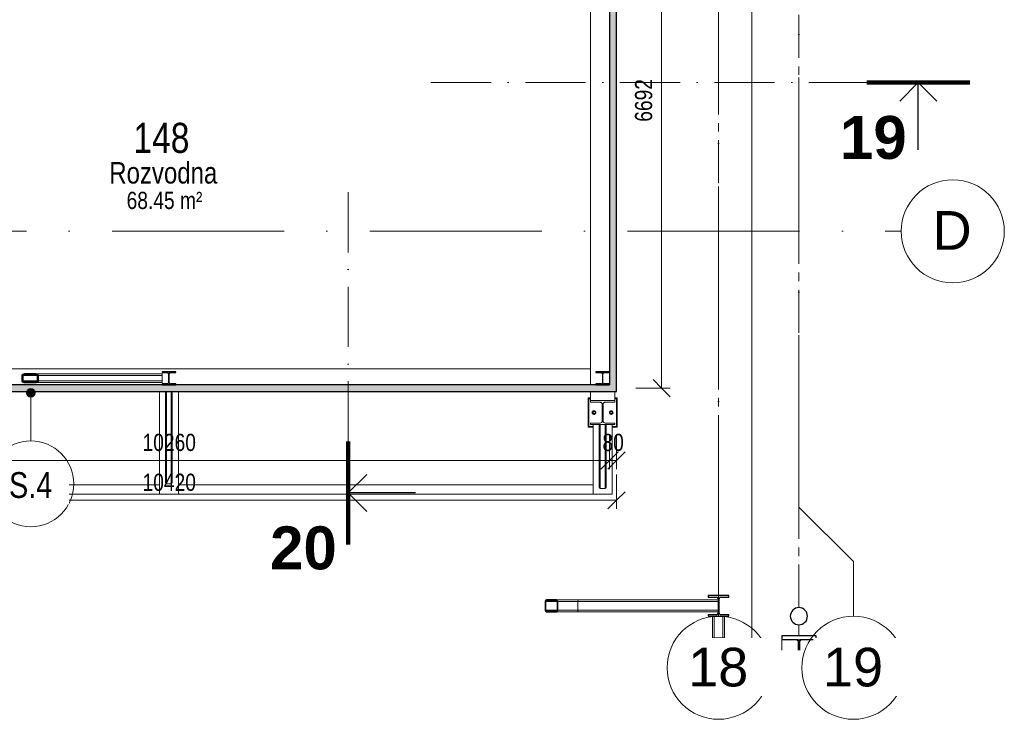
# Model space of a CAD drawing. Header units: millimetres. Extents: x 904 to 77703, y -4799 to 44356.
# Tile 4 of 12: x 28508 to 39971, y 28070 to 36213. Entities that reach past the tile are written whole.
import ezdxf

# ---------------------------------------------------------------- set-up
doc = ezdxf.new("R2010")
doc.units = ezdxf.units.MM
for name, pattern in [('IMPORT-HP_01_CER_B', [800, 500, -100, 100, -100]), ('Čerchovaná 20mm', [3000, 2000, -500, 0, -500]), ('Čerchovaná řez', [1100, 700, -200, 0, -200])]:
    doc.linetypes.add(name, pattern=pattern)
for name, color, linetype, lineweight in [('CA_IMPORTY18', 8, 'Continuous', 9), ('CA_KOTY', 3, 'Continuous', 9), ('CA_KOTY-100', 3, 'Continuous', 9), ('CA_OSY', 5, 'Continuous', 9), ('CA_PSVBUB', 3, 'Continuous', 9), ('CA_REZY', 1, 'Continuous', 25), ('CA_REZYZNACKY', 1, 'Continuous', 9), ('CA_SRAFY', 9, 'Continuous', 25), ('CA_TEXT25', 7, 'Continuous', 9), ('CA_TEXT35', 62, 'Continuous', 9)]:
    doc.layers.add(name, color=color, linetype=linetype, lineweight=lineweight)
doc.styles.add('Arial', font='arial.ttf', dxfattribs={"width": 0.8, "height": 350})
doc.styles.add('Arial_1', font='arial.ttf', dxfattribs={"width": 0.8, "height": 200})
doc.styles.add('Arial_2', font='arial.ttf', dxfattribs={"height": 450})
doc.styles.add('Arial_3', font='arial.ttf', dxfattribs={"width": 0.8, "height": 250})
doc.styles.add('Arial_5', font='arial.ttf', dxfattribs={"width": 0.8, "height": 300})
doc.styles.add('Arial_B', font='arialbd.ttf', dxfattribs={"height": 500})
doc.dimstyles.new('HP_Přímá_-_2_mm_Ariel_1-100_1', dxfattribs={"dimscale": 304.8, "dimtxt": 204.05188, "dimasz": 0.656168, "dimexe": 0.328084, "dimexo": 0.0625, "dimgap": 0.164042, "dimtad": 1, "dimdec": 0, "dimzin": 0, "dimdsep": 46, "dimtxsty": 'Arial_1', "dimblk1": 'OBLIQUE', "dimblk2": 'OBLIQUE', "dimsah": 1, "dimcen": 0.09, "dimazin": 0, "dimtfac": 1, "dimtdec": 4, "dimtix": 1, "dimtmove": 0, "dimatfit": 3, "dimfxl": 0.984252, "dimfxlon": 1, "dimtvp": 1, "dimtolj": 1, "dimtzin": 0, "dimarcsym": 2})

# ---------------------------------------------------------------- blocks, each defined once
blk = doc.blocks.new('Kulatý sloup - Průměr 200mm-1736556-PŮDORYS _6_160_ vestavek V10')
at = {"layer": 'CA_REZY'}
for start, end in [(90, 180), (180, 360), (360, 90)]:
    blk.add_arc((0, 0), 100, start, end, dxfattribs=at)
blk = doc.blocks.new('ocelová kce final - 11542_003_OK-HALA_TaO-2_ET_AciS_2025-05-29_upr_dwg-2597525-PŮDORYS _6_160_ vestavek V10')
at = {"layer": 'CA_IMPORTY18', "color": 57, "linetype": 'IMPORT-HP_01_CER_B'}
for p, q in [((204705, 29510), (204705, 39390)), ((205640, 29370), (205640, 39347)), ((205640, 29040), (205640, 29172))]:
    blk.add_line(p, q, dxfattribs=at)
at = {"layer": 'CA_IMPORTY18', "color": 57}
for p, q in [((205090, 39347), (205090, 28873)), ((205090, 28873), (205090, 39347)), ((203215, 38616), (203215, 31964)), ((203215, 38430), (203215, 32150)), ((193395, 32150), (203215, 32150)), ((203215, 32150), (193395, 32150)), ((203215, 31964), (203215, 32150)), ((196771, 32070), (196607, 32070)), ((196607, 32010), (196771, 32010)), ((198225, 32090), (196748, 32090)), ((196748, 32090), (198225, 32090)), ((196748, 31990), (198225, 31990)), ((196748, 31990), (198225, 31990)), ((196787, 32070), (198225, 32070)), ((196787, 32010), (198225, 32010)), ((198225, 32010), (198225, 32070)), ((198195, 30690), (198195, 31884)), ((198265, 31884), (198265, 30837)), ((198265, 31884), (198265, 30837)), ((198277, 31884), (198277, 30811)), ((198333, 31884), (198333, 30811)), ((198345, 30837), (198345, 31884)), ((198345, 31884), (198345, 30837)), ((198415, 31884), (198415, 30690)), ((203215, 31884), (203215, 31780)), ((203495, 31780), (203495, 31884)), ((203185, 31810), (203215, 31810)), ((203185, 31470), (203185, 31810)), ((203195, 31480), (203195, 31800)), ((203195, 31800), (203215, 31800)), ((203495, 31780), (203215, 31780)), ((203215, 31780), (203215, 31762)), ((203215, 31780), (203495, 31780)), ((203215, 31762), (203326, 31762)), ((203327, 31756), (203319, 31762)), ((203341, 31756), (203327, 31756)), ((203383, 31756), (203369, 31756)), ((203391, 31762), (203383, 31756)), ((203384, 31762), (203495, 31762)), ((203495, 31810), (203525, 31810)), ((203495, 31800), (203515, 31800)), ((203495, 31762), (203495, 31780)), ((203515, 31800), (203515, 31480)), ((203525, 31810), (203525, 31470)), ((203237, 31650), (203255, 31661)), ((203237, 31630), (203237, 31650)), ((203255, 31661), (203273, 31650)), ((203273, 31650), (203273, 31630)), ((203350, 31738), (203350, 31542)), ((203360, 31542), (203360, 31738)), ((203437, 31650), (203455, 31661)), ((203437, 31630), (203437, 31650)), ((203455, 31661), (203473, 31650)), ((203473, 31650), (203473, 31630)), ((203255, 31619), (203237, 31630)), ((203273, 31630), (203255, 31619)), ((203455, 31619), (203437, 31630)), ((203473, 31630), (203455, 31619)), ((203245, 31470), (203185, 31470)), ((203245, 31480), (203195, 31480)), ((203326, 31518), (203215, 31518)), ((203215, 31518), (203215, 31500)), ((203215, 31500), (203495, 31500)), ((203245, 30690), (203245, 31500)), ((203315, 31500), (203315, 30773)), ((203315, 30773), (203315, 31500)), ((203327, 31500), (203327, 30755)), ((203383, 30755), (203383, 31500)), ((203495, 31518), (203384, 31518)), ((203395, 30773), (203395, 31500)), ((203395, 30773), (203395, 31500)), ((203465, 31500), (203465, 30690)), ((203515, 31480), (203465, 31480)), ((203525, 31470), (203465, 31470)), ((203495, 31500), (203495, 31518)), ((193395, 30800), (198195, 30800)), ((198277, 30811), (198333, 30811)), ((198415, 30800), (203245, 30800)), ((203383, 30755), (203327, 30755)), ((193395, 30690), (198195, 30690)), ((198415, 30690), (198195, 30690)), ((198415, 30690), (203245, 30690)), ((203465, 30690), (203245, 30690)), ((202824, 29440), (202695, 29440)), ((203075, 29460), (202812, 29460)), ((203073, 29460), (202812, 29460)), ((203067, 29440), (202833, 29440)), ((203067, 29440), (204700, 29440)), ((203067, 29440), (203067, 29340)), ((204700, 29460), (203073, 29460)), ((203073, 29460), (204700, 29460)), ((202824, 29340), (202695, 29340)), ((202812, 29320), (203076, 29320)), ((203073, 29320), (202812, 29320)), ((203067, 29340), (202833, 29340)), ((203067, 29340), (204700, 29340)), ((203073, 29320), (204700, 29320)), ((203073, 29320), (204700, 29320)), ((204635, 29270), (204635, 28993)), ((204635, 28993), (204635, 29270)), ((204655, 29015), (204655, 29270)), ((204755, 29015), (204755, 29270)), ((204775, 28993), (204775, 29270)), ((204775, 28993), (204775, 29270)), ((204655, 28873), (204655, 29006)), ((204755, 28873), (204755, 29006)), ((205440, 28999), (205610, 28999)), ((205440, 28873), (205440, 28999)), ((205610, 28999), (205630, 28979)), ((205650, 28979), (205670, 28999)), ((205670, 28999), (205840, 28999)), ((205840, 28999), (205840, 28873)), ((204635, 28880), (204635, 28873)), ((204635, 28880), (204635, 28873)), ((204775, 28873), (204775, 28880)), ((204775, 28880), (204775, 28873))]:
    blk.add_line(p, q, dxfattribs=at)
at = {"layer": 'CA_IMPORTY18', "color": 57, "flags": 128}
for points in [[(198225, 32070), (198225, 32080), (198225, 32087), (198225, 32090)], [(198225, 31990), (198225, 31993), (198225, 32000), (198225, 32010)], [(198265, 30837), (198267, 30824), (198271, 30815), (198277, 30811)], [(198333, 30811), (198339, 30815), (198343, 30824), (198345, 30837)], [(203327, 30755), (203319, 30760), (203315, 30773)], [(203395, 30773), (203391, 30760), (203383, 30755)], [(203073, 29460), (203070, 29457), (203068, 29450), (203067, 29440)], [(203067, 29340), (203068, 29330), (203070, 29323), (203073, 29320)]]:
    blk.add_lwpolyline(points, dxfattribs=at)
at = {"layer": 'CA_IMPORTY18', "color": 57}
for centre, radius, start, end in [((203326, 31738), 24, 0, 90), ((203384, 31738), 24, 90, 180), ((203255, 31640), 22, 0, 180), ((203255, 31640), 22, 180, 0), ((203255, 31640), 12, 0, 180), ((203255, 31640), 12, 180, 0), ((203455, 31640), 22, 0, 180), ((203455, 31640), 22, 180, 0), ((203455, 31640), 12, 0, 180), ((203455, 31640), 12, 180, 0), ((203326, 31542), 24, 270, 0), ((203384, 31542), 24, 180, 270)]:
    blk.add_arc(centre, radius, start, end, dxfattribs=at)
at = {"layer": 'CA_REZY'}
for p, q in [((198385, 32116), (198225, 32116)), ((198225, 32116), (198225, 32107)), ((198225, 32107), (198287, 32107)), ((198323, 32107), (198385, 32107)), ((198385, 32107), (198385, 32116)), ((203435, 32116), (203275, 32116)), ((203275, 32116), (203275, 32107)), ((203275, 32107), (203337, 32107)), ((203373, 32107), (203435, 32107)), ((203435, 32107), (203435, 32116)), ((196591, 32070), (196591, 32010)), ((196607, 32010), (196607, 32070)), ((196748, 32090), (196630, 32090)), ((196630, 32082), (196748, 32082)), ((196748, 31998), (196630, 31998)), ((196630, 31990), (196748, 31990)), ((196771, 32070), (196771, 32010)), ((196787, 32010), (196787, 32070)), ((198302, 32092), (198302, 31988)), ((198308, 31988), (198308, 32092)), ((203352, 32092), (203352, 31988)), ((203358, 31988), (203358, 32092)), ((198225, 31973), (198225, 31964)), ((198287, 31973), (198225, 31973)), ((198225, 31964), (198385, 31964)), ((198385, 31973), (198323, 31973)), ((198385, 31964), (198385, 31973)), ((203275, 31973), (203275, 31964)), ((203337, 31973), (203275, 31973)), ((203275, 31964), (203435, 31964)), ((203435, 31973), (203373, 31973)), ((203435, 31964), (203435, 31973)), ((204825, 29510), (204585, 29510)), ((204585, 29510), (204585, 29493)), ((204585, 29493), (204679, 29493)), ((204700, 29472), (204700, 29308)), ((204710, 29308), (204710, 29472)), ((204731, 29493), (204825, 29493)), ((204825, 29493), (204825, 29510)), ((202687, 29440), (202687, 29340)), ((202695, 29340), (202695, 29440)), ((202812, 29460), (202707, 29460)), ((202707, 29452), (202812, 29452)), ((202824, 29440), (202824, 29340)), ((202833, 29340), (202833, 29440)), ((202812, 29328), (202707, 29328)), ((202707, 29320), (202812, 29320)), ((204679, 29287), (204585, 29287)), ((204585, 29287), (204585, 29270)), ((204585, 29270), (204825, 29270)), ((204825, 29287), (204731, 29287)), ((204825, 29270), (204825, 29287)), ((204755, 29015), (204655, 29015)), ((204655, 29006), (204755, 29006)), ((205840, 29040), (205440, 29040)), ((205440, 29040), (205440, 29000)), ((205840, 29000), (205840, 29040)), ((204635, 28993), (204635, 28880)), ((204643, 28880), (204643, 28993)), ((204767, 28993), (204767, 28880)), ((204775, 28880), (204775, 28993)), ((205440, 29000), (205630, 29000)), ((205630, 29000), (205630, 28873)), ((205650, 28873), (205650, 29000)), ((205650, 29000), (205840, 29000))]:
    blk.add_line(p, q, dxfattribs=at)
at = {"layer": 'CA_REZY', "flags": 128}
for points in [[(196630, 32090), (196623, 32090), (196617, 32089), (196611, 32087), (196605, 32085), (196600, 32083), (196596, 32080), (196593, 32077), (196592, 32073), (196591, 32070)], [(196591, 32010), (196592, 32007), (196593, 32003), (196596, 32000), (196600, 31997), (196605, 31995), (196611, 31993), (196617, 31991), (196623, 31990), (196630, 31990)], [(196607, 32070), (196607, 32072), (196608, 32074), (196610, 32076), (196612, 32078), (196615, 32079), (196619, 32080), (196622, 32081), (196626, 32082), (196630, 32082)], [(196630, 31998), (196626, 31998), (196622, 31999), (196619, 32000), (196615, 32001), (196612, 32002), (196610, 32004), (196608, 32006), (196607, 32008), (196607, 32010)], [(196787, 32070), (196786, 32073), (196785, 32077), (196782, 32080), (196778, 32083), (196773, 32085), (196767, 32087), (196761, 32089), (196755, 32090), (196748, 32090)], [(196748, 32082), (196752, 32082), (196756, 32081), (196759, 32080), (196763, 32079), (196766, 32078), (196768, 32076), (196770, 32074), (196771, 32072), (196771, 32070)], [(196748, 31990), (196755, 31990), (196761, 31991), (196767, 31993), (196773, 31995), (196778, 31997), (196782, 32000), (196785, 32003), (196786, 32007), (196787, 32010)], [(196771, 32010), (196771, 32008), (196770, 32006), (196768, 32004), (196766, 32002), (196763, 32001), (196759, 32000), (196756, 31999), (196752, 31998), (196748, 31998)], [(202707, 29460), (202703, 29459), (202698, 29458), (202695, 29456), (202691, 29452), (202689, 29449), (202687, 29444), (202687, 29440)], [(202695, 29440), (202695, 29443), (202696, 29445), (202698, 29447), (202700, 29449), (202702, 29451), (202705, 29452), (202707, 29452)], [(202833, 29440), (202832, 29444), (202830, 29449), (202828, 29452), (202825, 29456), (202821, 29458), (202816, 29459), (202812, 29460)], [(202812, 29452), (202814, 29452), (202817, 29451), (202819, 29449), (202821, 29447), (202823, 29445), (202824, 29443), (202824, 29440)], [(202687, 29340), (202687, 29336), (202689, 29331), (202691, 29328), (202695, 29324), (202698, 29322), (202703, 29321), (202707, 29320)], [(202707, 29328), (202705, 29328), (202702, 29329), (202700, 29331), (202698, 29333), (202696, 29335), (202695, 29337), (202695, 29340)], [(202824, 29340), (202824, 29337), (202823, 29335), (202821, 29333), (202819, 29331), (202817, 29329), (202814, 29328), (202812, 29328)], [(202812, 29320), (202816, 29321), (202821, 29322), (202825, 29324), (202828, 29328), (202830, 29331), (202832, 29336), (202833, 29340)], [(204655, 29015), (204651, 29015), (204646, 29013), (204643, 29011), (204639, 29007), (204637, 29003), (204636, 28998), (204635, 28993)], [(204643, 28993), (204643, 28996), (204644, 28999), (204646, 29001), (204648, 29004), (204650, 29005), (204652, 29006), (204655, 29006)], [(204775, 28993), (204774, 28998), (204773, 29003), (204771, 29007), (204767, 29011), (204764, 29013), (204759, 29015), (204755, 29015)], [(204755, 29006), (204758, 29006), (204760, 29005), (204762, 29004), (204764, 29001), (204766, 28999), (204767, 28996), (204767, 28993)], [(204635, 28880), (204636, 28875), (204636, 28873)], [(204645, 28873), (204644, 28874), (204643, 28877), (204643, 28880)], [(204767, 28880), (204767, 28877), (204766, 28874), (204765, 28873)], [(204774, 28873), (204774, 28875), (204775, 28880)]]:
    blk.add_lwpolyline(points, dxfattribs=at)
at = {"layer": 'CA_REZY'}
for centre, radius, start, end in [((198287, 32092), 15, 0, 90), ((198323, 32092), 15, 90, 180), ((203337, 32092), 15, 0, 90), ((203373, 32092), 15, 90, 180), ((198287, 31988), 15, 270, 0), ((198323, 31988), 15, 180, 270), ((203337, 31988), 15, 270, 0), ((203373, 31988), 15, 180, 270), ((204679, 29472), 21, 0, 90), ((204731, 29472), 21, 90, 180), ((204679, 29308), 21, 270, 0), ((204731, 29308), 21, 180, 270)]:
    blk.add_arc(centre, radius, start, end, dxfattribs=at)
blk = doc.blocks.new('ocelová kce final - ocelová kce final-2597615-PŮDORYS _6_160_ vestavek V10')
blk.add_blockref('ocelová kce final - 11542_003_OK-HALA_TaO-2_ET_AciS_2025-05-29_upr_dwg-2597525-PŮDORYS _6_160_ vestavek V10', (0, 0))
blk = doc.blocks.new('Osnova - Bublina osnovy 12mm-4850-PŮDORYS _6_160_ vestavek V10')
at = {"layer": 'CA_TEXT35'}
blk.add_circle((0, 0), 6, dxfattribs=at)
blk = doc.blocks.new('Řez - HP_rez-422275-PŮDORYS _6_160_ vestavek V10')
at = {"layer": 'CA_REZYZNACKY', "lineweight": 100}
blk.add_line((-12, 0), (0, 0), dxfattribs=at)
at = {"layer": 'CA_REZYZNACKY', "lineweight": 25}
for p, q in [((-6, 0), (-8.15, -2.15)), ((-6, 0), (-3.85, -2.15)), ((-6, -7.82), (-6, 0))]:
    blk.add_line(p, q, dxfattribs=at)
blk = doc.blocks.new('DIMBLOCK2-PŮDORYS _6_160_ vestavek V10')
at = {"layer": 'CA_KOTY-100'}
for p, q in [((35981, 38616), (35881, 38716)), ((35981, 38616), (35681, 38616)), ((35981, 31924), (35981, 38616)), ((35981, 38616), (36081, 38516)), ((35981, 38616), (36081, 38616)), ((35981, 31924), (35881, 32024)), ((35981, 31924), (35681, 31924)), ((35981, 31924), (36081, 31824)), ((35981, 31924), (36081, 31924))]:
    blk.add_line(p, q, dxfattribs=at)
at = {"layer": 'CA_KOTY-100', "color": 0, "insert": (35671, 35025), "char_height": 200, "width": 587.67, "attachment_point": 1, "rotation": 90, "line_spacing_factor": 0.941778, "style": 'Arial_1'}
blk.add_mtext('6692', dxfattribs=at)
blk = doc.blocks.new('_Oblique')
at = {"color": 0, "linetype": 'ByBlock', "lineweight": -2}
blk.add_line((-0.5, -0.5), (0.5, 0.5), dxfattribs=at)
blk = doc.blocks.new('DIMBLOCK8-PŮDORYS _6_160_ vestavek V10')
at = {"layer": 'CA_KOTY-100'}
for p, q in [((25115, 31083), (25115, 31383)), ((35375, 31083), (35375, 31383)), ((25115, 31083), (25215, 31183)), ((35375, 31083), (35475, 31183)), ((25115, 31083), (25015, 30983)), ((25115, 31083), (35375, 31083)), ((25115, 31083), (25115, 30983)), ((35375, 31083), (35275, 30983)), ((35375, 31083), (35375, 30983))]:
    blk.add_line(p, q, dxfattribs=at)
at = {"layer": 'CA_KOTY-100', "color": 0, "insert": (29938, 31393), "char_height": 200, "width": 734.59, "attachment_point": 1, "line_spacing_factor": 0.941778, "style": 'Arial_1'}
blk.add_mtext('10260', dxfattribs=at)
blk = doc.blocks.new('DIMBLOCK9-PŮDORYS _6_160_ vestavek V10')
at = {"layer": 'CA_KOTY-100'}
for p, q in [((35375, 31083), (35375, 31383)), ((35455, 31083), (35455, 31383)), ((35375, 31083), (35475, 31183)), ((35455, 31083), (35555, 31183)), ((35375, 31083), (35275, 30983)), ((35455, 31083), (35355, 30983)), ((35375, 31083), (35455, 31083)), ((35375, 31083), (35375, 30983)), ((35455, 31083), (35455, 30983))]:
    blk.add_line(p, q, dxfattribs=at)
at = {"layer": 'CA_KOTY-100', "color": 0, "insert": (35292, 31393), "char_height": 200, "width": 293.83, "attachment_point": 1, "line_spacing_factor": 0.941778, "style": 'Arial_1'}
blk.add_mtext('80', dxfattribs=at)
blk = doc.blocks.new('DIMBLOCK10-PŮDORYS _6_160_ vestavek V10')
at = {"layer": 'CA_KOTY-100'}
for p, q in [((25035, 30619), (25035, 30919)), ((35455, 30619), (35455, 30919)), ((25035, 30619), (24935, 30519)), ((25035, 30619), (25135, 30719)), ((25035, 30619), (35455, 30619)), ((25035, 30619), (25035, 30519)), ((35455, 30619), (35355, 30519)), ((35455, 30619), (35555, 30719)), ((35455, 30619), (35455, 30519))]:
    blk.add_line(p, q, dxfattribs=at)
at = {"layer": 'CA_KOTY-100', "color": 0, "insert": (29938, 30929), "char_height": 200, "width": 734.59, "attachment_point": 1, "line_spacing_factor": 0.941778, "style": 'Arial_1'}
blk.add_mtext('10420', dxfattribs=at)
blk = doc.blocks.new('HP_Popisek stěny - HP_Popisek stěny-1417901-PŮDORYS _6_160_ vestavek V10')
at = {"layer": 'CA_PSVBUB'}
blk.add_circle((0, 0), 5, dxfattribs=at)

msp = doc.modelspace()

# ---------------------------------------------------------------- hatches: boundary and pattern name
at = {"layer": 'CA_PSVBUB'}
h = msp.add_hatch(color=256, dxfattribs=at)
edge = h.paths.add_edge_path()
edge.add_arc((28636.8, 31870.4), 50, 0, 360)
at = {"layer": 'CA_SRAFY', "lineweight": 9}
h = msp.add_hatch(dxfattribs=at)
h.set_pattern_fill('FP_4', color=256, angle=161.57, style=0, pattern_type=2)
h.set_pattern_definition([(71.57, (35379.64, 35284.92), (-0.003194, 40.64254), [6.096, -283.058, 32.106, 0]), (288.43, (35379.64, 35295.08), (0.003194, 40.64254), [6.096, -283.058, 31.648, 0]), (18.43, (35379.64, 35284.92), (-101.60858, -20.31297), [96.368, -224.892]), (341.57, (35379.64, 35295.08), (101.60858, -20.31297), [96.368, -224.892])])
h.paths.add_polyline_path([(35454.6, 31884), (35454.6, 38696), (35374.6, 38696), (35374.6, 31884)])
h = msp.add_hatch(dxfattribs=at)
h.set_pattern_fill('FP_7', color=256, angle=-198.43, style=0, pattern_type=2)
h.set_pattern_definition([(341.57, (30239.48, 31958.92), (40.64254, 0.003194), [6.096, -283.058, 32.106, 0]), (198.43, (30249.639, 31958.92), (40.64254, -0.003194), [6.096, -283.058, 31.648, 0]), (288.43, (30239.48, 31958.92), (-20.31297, 101.608582), [96.368, -224.892]), (251.57, (30249.639, 31958.92), (-20.31297, -101.608582), [96.368, -224.892])])
h.paths.add_polyline_path([(35341, 31884), (35374.6, 31884), (35374.6, 31964), (25114.6, 31964), (25114.6, 31884), (35273.5, 31884)])

# ---------------------------------------------------------------- linework, layer by layer
at = {"layer": 'CA_OSY', "linetype": 'Čerchovaná 20mm'}
for p, q in [((36644.6, 29270.2), (36644.6, 43155.6)), ((37579.6, 30540.2), (37579.6, 41885.6)), ((20584.8, 33749.9), (38770.9, 33749.9))]:
    msp.add_line(p, q, dxfattribs=at)
at = {"layer": 'CA_OSY'}
for p, q in [((37579.6, 30540.2), (38214.6, 29905.2)), ((38214.6, 29905.2), (38214.6, 29270.2))]:
    msp.add_line(p, q, dxfattribs=at)
at = {"layer": 'CA_PSVBUB'}
msp.add_line((28636.8, 31870.4), (28636.8, 31310.8), dxfattribs=at)
msp.add_circle((28636.8, 31870.4), 50, dxfattribs=at)
at = {"layer": 'CA_REZY'}
for p, q in [((35454.6, 31884), (35454.6, 38696)), ((35374.6, 38616), (35374.6, 31964)), ((25034.6, 31884), (35454.6, 31884)), ((35374.6, 31964), (25114.6, 31964))]:
    msp.add_line(p, q, dxfattribs=at)
at = {"layer": 'CA_REZYZNACKY', "linetype": 'Čerchovaná řez'}
for p, q in [((33296.2, 35481.5), (38369.1, 35481.5)), ((32333.7, 31304.4), (32333.7, 34316.5))]:
    msp.add_line(p, q, dxfattribs=at)

# ---------------------------------------------------------------- block references
at = {"layer": 'CA_IMPORTY18', "color": 57}
msp.add_blockref('ocelová kce final - ocelová kce final-2597615-PŮDORYS _6_160_ vestavek V10', (-168060.4, 0), dxfattribs=at)
at = {"layer": 'CA_PSVBUB', "xscale": 99.99999999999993, "yscale": 99.99999999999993, "zscale": 99.99999999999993}
msp.add_blockref('HP_Popisek stěny - HP_Popisek stěny-1417901-PŮDORYS _6_160_ vestavek V10', (28636.8, 30810.8), dxfattribs=at)
at = {"layer": 'CA_REZY'}
msp.add_blockref('Kulatý sloup - Průměr 200mm-1736556-PŮDORYS _6_160_ vestavek V10', (37579.6, 29270.2), dxfattribs=at)
at = {"layer": 'CA_REZYZNACKY', "lineweight": 100, "extrusion": (0, 0, -1), "xscale": 99.99999999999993, "yscale": 99.99999999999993, "zscale": 99.99999999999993}
msp.add_blockref('Řez - HP_rez-422275-PŮDORYS _6_160_ vestavek V10', (-38369.1, 35481.5), dxfattribs=at)
at = {"layer": 'CA_REZYZNACKY', "lineweight": 100, "xscale": 99.99999999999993, "yscale": 99.99999999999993, "zscale": 99.99999999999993, "rotation": 90}
msp.add_blockref('Řez - HP_rez-422275-PŮDORYS _6_160_ vestavek V10', (32333.7, 31304.4), dxfattribs=at)
at = {"layer": 'CA_TEXT35', "xscale": 99.99999999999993, "yscale": 99.99999999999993, "zscale": 99.99999999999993, "rotation": 269.9999999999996}
msp.add_blockref('Osnova - Bublina osnovy 12mm-4850-PŮDORYS _6_160_ vestavek V10', (39370.9, 33749.9), dxfattribs=at)
at = {"layer": 'CA_TEXT35', "xscale": 99.99999999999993, "yscale": 99.99999999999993, "zscale": 99.99999999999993}
for p in [(36644.6, 28670.2), (38214.6, 28670.2)]:
    msp.add_blockref('Osnova - Bublina osnovy 12mm-4850-PŮDORYS _6_160_ vestavek V10', p, dxfattribs=at)

# ---------------------------------------------------------------- texts
at = {"layer": 'CA_REZYZNACKY', "char_height": 500, "width": 962.025, "attachment_point": 1, "style": 'Arial_B'}
for s, insert in [('19', (38058, 35092.4)), ('20', (31422.6, 30315.4))]:
    msp.add_mtext(s, dxfattribs=dict(at, insert=insert))
at = {"layer": 'CA_TEXT25', "attachment_point": 1}
for s, insert, char_height, width, style in [('148', (29831.2, 35012.5), 350, 808.101, 'Arial'), ('Rozvodna', (29550.3, 34555.7), 250, 1507.172, 'Arial_3')]:
    msp.add_mtext(s, dxfattribs=dict(at, insert=insert, char_height=char_height, width=width, style=style))

# ---------------------------------------------------------------- dimensions: what is measured, and where the dimension line sits
at = {"layer": 'CA_KOTY'}
dim = msp.add_linear_dim(base=(35981, 38616), p1=(35681, 31924), p2=(35681, 38616), angle=90, dimstyle='HP_Přímá_-_2_mm_Ariel_1-100_1', override={"dimpost": '<>', "dimfxl": 6692}, dxfattribs=at)
dim.commit()
dim.dimension.update_dxf_attribs({"geometry": 'DIMBLOCK2-PŮDORYS _6_160_ vestavek V10', "text_midpoint": (35828.9, 35270)})
for base, p1, p2, override, picture, middle in [((35374.6, 31083.2), (25114.6, 31383.2), (35374.6, 31383.2), {"dimpost": '<>', "dimfxl": 10260}, 'DIMBLOCK8-PŮDORYS _6_160_ vestavek V10', (30244.6, 31235.4)), ((35454.6, 31083.2), (35374.6, 31383.2), (35454.6, 31383.2), {"dimpost": '<>', "dimfxl": 80}, 'DIMBLOCK9-PŮDORYS _6_160_ vestavek V10', (35414.6, 31235.4)), ((35454.6, 30619.2), (25034.6, 30919.2), (35454.6, 30919.2), {"dimpost": '<>', "dimfxl": 10420}, 'DIMBLOCK10-PŮDORYS _6_160_ vestavek V10', (30244.6, 30771.3))]:
    dim = msp.add_linear_dim(base=base, p1=p1, p2=p2, dimstyle='HP_Přímá_-_2_mm_Ariel_1-100_1', override=override, dxfattribs=at)
    dim.commit()
    dim.dimension.update_dxf_attribs({"geometry": picture, "text_midpoint": middle})

# ---------------------------------------------------------------- next in the draw order: texts
at = {"layer": 'CA_PSVBUB', "insert": (28383.6, 30946.8), "char_height": 300, "width": 622.109, "attachment_point": 1, "style": 'Arial_5', "bg_fill": 3, "box_fill_scale": 1.25, "bg_fill_color": 256, "bg_fill_true_color": 13158600, "bg_fill_transparency": 0}
msp.add_mtext('S.4', dxfattribs=at)
at = {"layer": 'CA_TEXT25', "insert": (29752.3, 34209.4), "char_height": 200, "width": 1090.295, "attachment_point": 1, "style": 'Arial_1', "bg_fill": 3, "box_fill_scale": 1.25, "bg_fill_color": 256, "bg_fill_true_color": 13158600, "bg_fill_transparency": 0}
msp.add_mtext('68.45 m²', dxfattribs=at)
at = {"layer": 'CA_TEXT35', "char_height": 450, "attachment_point": 1, "style": 'Arial_2', "bg_fill": 3, "box_fill_scale": 1.25, "bg_fill_color": 256, "bg_fill_true_color": 13158600, "bg_fill_transparency": 0}
for s, insert, width in [('\\fArial|b0|i0|c238|p34|;D', (39136.8, 33985.1), 553.164), ('18', (36290.5, 28902.7), 849.789), ('19', (37860.5, 28902.7), 849.789)]:
    msp.add_mtext(s, dxfattribs=dict(at, insert=insert, width=width))

doc.saveas('drawing.dxf')
